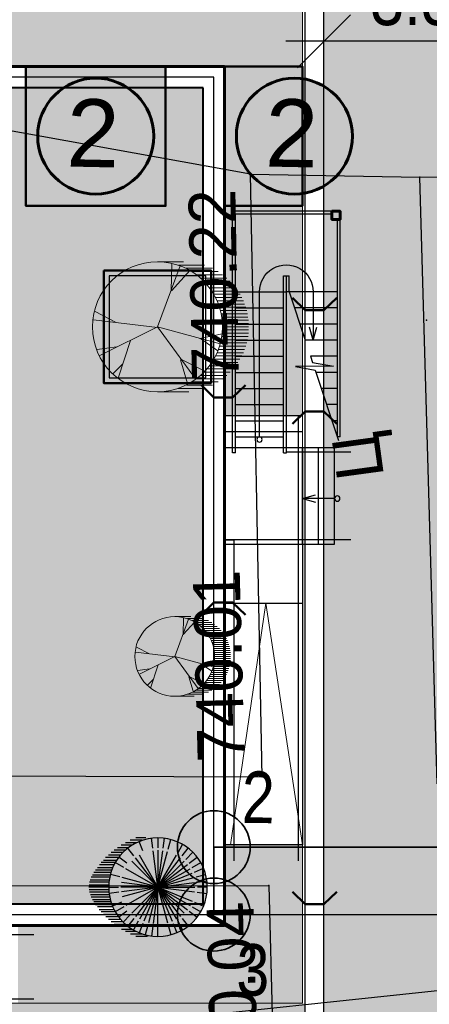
# Model space of a CAD drawing. Header units: millimetres. Extents: x -257011 to 237647566, y 2784933 to 6706507.
# Tile 125 of 256: x 9290933 to 9298562, y 5155434 to 5173774. Entities that reach past the tile are written whole.
import ezdxf

# ---------------------------------------------------------------- set-up
doc = ezdxf.new("R2010")
doc.units = ezdxf.units.MM
doc.header["$LTSCALE"] = 1000
doc.header["$PDMODE"] = 32
doc.header["$PDSIZE"] = 0.3
for name, pattern in [('ACAD_ISO02W100', [15, 12, -3]), ('Д_ТРОТ_ТРУБА', [3, 1.5, -1.5]), ('ДОРОГИ_СТРОЯЩ', [9, 8, -1]), ('Контура низ откосов  Штриховая 0.1-0.5 - - - - - - -', [0.6, 0.1, -0.5])]:
    doc.linetypes.add(name, pattern=pattern)
for name, color, linetype in [('(002) Рамка', 7, 'Continuous'), ('(004) Точки рельефа', 7, 'Continuous'), ('(014) Водопровод', 5, 'ИК_Водопровод -------в--------'), ('(025) Дорога', 7, 'Continuous'), ('(040) Ограда', 7, 'Continuous'), ('TREE', 74, 'Continuous')]:
    doc.layers.add(name, color=color, linetype=linetype)
for name, color, linetype, lineweight in [('.', 7, 'Continuous', 15), ('expl', 234, 'Continuous', 13), ('Размеры', 251, 'Continuous', 18), ('Ф А С А Д', 250, 'Continuous', 15)]:
    doc.layers.add(name, color=color, linetype=linetype, lineweight=lineweight)
doc.styles.add('ATTR', font='romans.shx', dxfattribs={"width": 0.8, "height": 0.470416})
doc.styles.add('BM-431', font='txt')
doc.styles.add('D-431', font='txt', dxfattribs={"width": 2})
doc.styles.add('Roman', font='romans')
doc.styles.get("Standard").update_dxf_attribs({"font": 'ARIALN.TTF'})
doc.linetypes.add('FENCELINE1', pattern='A,6.35,-2.54,[133,ltypeshp.shx,S=2.54,R=0,X=-2.54,Y=0],-2.54,25.4', length=36.83)
doc.linetypes.add('KANALIS_K', pattern='A,1,["<",Standard,S=1.8,R=0,X=-0.9,Y=-0.9],3,-1,["К",Standard,S=1.8,R=0,X=-0.9,Y=-0.9],-1,10', length=16)
doc.linetypes.add('ИК_Водопровод -------в--------', pattern='A,9,-0.6,["В",Standard,S=1.2,R=0,X=0,Y=-0.6],-1.2', length=10.8)
doc.dimstyles.new('ISO-25_WS', dxfattribs={"dimscale": 141.414141, "dimtxt": 7, "dimasz": 7, "dimexe": 5, "dimexo": 20, "dimgap": 2, "dimtad": 1, "dimdec": 0, "dimdsep": 46, "dimtxsty": 'Standard', "dimblk": 'OBLIQUE', "dimcen": 2.5, "dimdle": 5, "dimclrd": 5, "dimclre": 5, "dimclrt": 5, "dimadec": 0, "dimazin": 0, "dimtfac": 1, "dimtdec": 0, "dimtmove": 0, "dimatfit": 3, "dimldrblk": 'OBLIQUE', "dimfxl": 0, "dimtolj": 1, "dimtzin": 0, "dimlwd": 30, "dimlwe": 30, "dimarcsym": 0})

# ---------------------------------------------------------------- blocks, each defined once
blk = doc.blocks.new('kjvklglhl')
at = {"layer": '(004) Точки рельефа'}
for p in [(329.81, 527.423), (332.964, 527.46), (333.162, 524.799), (330.341, 516.212), (330.524, 514.19)]:
    blk.add_point(p, dxfattribs=at)
at = {"layer": '(014) Водопровод', "ltscale": 0.5, "flags": 128}
blk.add_lwpolyline([(313.499, 509.603), (334.539, 512.433), (333.84, 528.157), (363.046, 530.904), (398.253, 533.905)], dxfattribs=at)
at = {"layer": '(025) Дорога', "linetype": 'Д_ТРОТ_ТРУБА', "flags": 128}
for points in [[(269.368, 515.247), (282.156, 517.109), (283.702, 507.914), (307.271, 511.692), (310.476, 513.628), (310.443, 515.538), (318.567, 515.917), (330.341, 516.212), (329.81, 527.423), (321.381, 528.706), (305.268, 531.339), (301.294, 530.976)], [(333.604, 516.168), (332.964, 527.46), (378.93, 529.121), (379.066, 528.657), (379.066, 527.246)]]:
    blk.add_lwpolyline(points, dxfattribs=at)
at = {"layer": '(025) Дорога', "linetype": 'Контура низ откосов  Штриховая 0.1-0.5 - - - - - - -'}
blk.add_lwpolyline([(329.81, 527.423), (332.964, 527.46)], dxfattribs=at)
at = {"layer": '(025) Дорога', "linetype": 'Д_ТРОТ_ТРУБА', "flags": 128}
blk.add_lwpolyline([(269.368, 515.247), (270.684, 506.001), (279.473, 507.345), (281.553, 506.423), (308.542, 510.883), (312.531, 513.649), (318.524, 513.838), (330.524, 514.19), (333.406, 460.634), (331.811, 454.811, 1.56758), (332.906, 443.73, 0.509364), (333.962, 453.359), (336.672, 456.912), (338.021, 457.657), (347.714, 458.292), (347.773, 448.108), (343.552, 448.203), (343.703, 435.09)], format="xyb", dxfattribs=at)
at = {"layer": '(004) Точки рельефа', "style": 'D-431'}
for s, rotation, p in [('740.22', 92.7129, (329.705, 523.569)), ('740.01', 93.1161, (330.011, 516.482)), ('740.04', 93.0797, (330.437, 510.317))]:
    blk.add_text(s, height=0.875, rotation=rotation, dxfattribs=at).set_placement(p)
at = {"layer": '(025) Дорога', "linetype": 'ДОРОГИ_СТРОЯЩ', "style": 'BM-431'}
blk.add_text('Ц', height=0.875, rotation=99.3824, dxfattribs=at).set_placement((332.456, 521.87))
blk = doc.blocks.new('17')
at = {"layer": 'TREE', "color": 68, "lineweight": 20, "true_color": 0x306100}
for p, q in [((16375547, 10777897), (16376284, 10777897)), ((16375547, 10776055), (16376189, 10777778)), ((16375932, 10777072), (16375955, 10777838)), ((16375943, 10777072), (16376470, 10777658)), ((16376140, 10777805), (16376884, 10777805)), ((16376347, 10777713), (16377104, 10777713)), ((16376516, 10777620), (16377265, 10777620)), ((16376661, 10777528), (16377389, 10777528)), ((16376767, 10777436), (16377515, 10777436)), ((16376865, 10777344), (16377610, 10777344)), ((16376947, 10777252), (16377692, 10777252)), ((16377022, 10777160), (16377766, 10777160)), ((16377829, 10777068), (16377084, 10777068)), ((16377151, 10776976), (16377888, 10776976)), ((16377190, 10776884), (16377939, 10776884)), ((16377982, 10776792), (16377237, 10776792)), ((16374374, 10776171), (16373777, 10776487)), ((16378017, 10776699), (16377272, 10776699)), ((16377304, 10776607), (16378052, 10776607)), ((16378077, 10776515), (16377335, 10776515)), ((16375545, 10776036), (16373730, 10776246)), ((16377355, 10776423), (16378098, 10776423)), ((16378111, 10776331), (16377369, 10776331)), ((16377381, 10776239), (16378126, 10776239)), ((16375545, 10776051), (16373917, 10775240)), ((16375545, 10776051), (16377325, 10775571)), ((16375545, 10776051), (16376623, 10774580)), ((16378126, 10776147), (16377386, 10776147)), ((16378126, 10775963), (16377390, 10775963)), ((16377394, 10776055), (16378126, 10776055)), ((16374784, 10775661), (16374433, 10774595)), ((16376751, 10775721), (16377384, 10775856)), ((16376763, 10775721), (16377255, 10775376)), ((16377351, 10775686), (16378099, 10775686)), ((16378115, 10775778), (16377370, 10775778)), ((16377378, 10775870), (16378127, 10775870)), ((16374386, 10775481), (16373835, 10775406)), ((16378017, 10775410), (16377276, 10775410)), ((16377308, 10775502), (16378050, 10775502)), ((16378080, 10775594), (16377327, 10775594)), ((16376201, 10775120), (16376400, 10774445)), ((16376213, 10775135), (16376868, 10774805)), ((16377147, 10775134), (16377884, 10775134)), ((16377939, 10775226), (16377198, 10775226)), ((16377237, 10775318), (16377982, 10775318)), ((16374561, 10775000), (16374292, 10774730)), ((16377696, 10774857), (16376947, 10774857)), ((16377022, 10774949), (16377766, 10774949)), ((16377829, 10775042), (16377088, 10775042)), ((16376652, 10774581), (16377414, 10774581)), ((16377515, 10774673), (16376763, 10774673)), ((16376861, 10774765), (16377610, 10774765)), ((16376888, 10774305), (16376124, 10774305)), ((16376376, 10774397), (16377108, 10774397)), ((16377265, 10774489), (16376512, 10774489)), ((16375547, 10774213), (16376438, 10774213))]:
    blk.add_line(p, q, dxfattribs=at)
blk.add_circle((16375547, 10776055), 1842, dxfattribs=at)
at = {"layer": 'TREE', "color": 68, "lineweight": 20, "true_color": 0x306100, "style": 'ATTR', "width": 0.8, "flags": 9}
blk.add_attdef('ESTCODE', (16375545, 10776051), '', height=21.5, dxfattribs=at)
blk = doc.blocks.new('16')
h = blk.add_hatch(color=256)
h.dxf.hatch_style = 1
h.set_gradient(color1=(153, 204, 102), one_color=1, tint=1, name='SPHERICAL')
h.paths.add_polyline_path([(16382639, 10776741, 1), (16386324, 10776741, 1)])
blk.add_circle((16384481, 10776741), 1842)
at = {"layer": 'TREE'}
for p, q in [((16383746, 10778014), (16383560, 10778336)), ((16384102, 10778156), (16384005, 10778520)), ((16384290, 10778196), (16384241, 10778567)), ((16384481, 10778583), (16384481, 10778214)), ((16384673, 10778196), (16384722, 10778567)), ((16384938, 10778583), (16385310, 10778583)), ((16385044, 10778100), (16385186, 10778442)), ((16385074, 10778491), (16385524, 10778491)), ((16385282, 10778398), (16385700, 10778398)), ((16385450, 10778306), (16385862, 10778306)), ((16383442, 10777780), (16383179, 10778043)), ((16383584, 10777909), (16383360, 10778202)), ((16384481, 10776741), (16383791, 10777937)), ((16384481, 10776741), (16384124, 10778075)), ((16384481, 10776741), (16384302, 10778103)), ((16384481, 10778122), (16384481, 10776741)), ((16384481, 10776741), (16384661, 10778103)), ((16384481, 10776741), (16385172, 10777937)), ((16385378, 10777909), (16385603, 10778202)), ((16385595, 10778214), (16385999, 10778214)), ((16385701, 10778122), (16386115, 10778122)), ((16385799, 10778030), (16386226, 10778030)), ((16385881, 10777938), (16386324, 10777938)), ((16383208, 10777476), (16382886, 10777662)), ((16383317, 10777634), (16383020, 10777862)), ((16384481, 10776741), (16383384, 10777583)), ((16384481, 10776741), (16383504, 10777717)), ((16384481, 10776741), (16383643, 10777834)), ((16384481, 10776741), (16385320, 10777834)), ((16384481, 10776741), (16385458, 10777717)), ((16385646, 10777634), (16385943, 10777862)), ((16385755, 10777476), (16386077, 10777662)), ((16385956, 10777846), (16386436, 10777846)), ((16386517, 10777754), (16386019, 10777754)), ((16386085, 10777662), (16386598, 10777662)), ((16386124, 10777569), (16386671, 10777569)), ((16383056, 10777122), (16382702, 10777217)), ((16383119, 10777305), (16382780, 10777445)), ((16384481, 10776741), (16383207, 10777268)), ((16384481, 10776741), (16383285, 10777431)), ((16384481, 10776741), (16385678, 10777431)), ((16385907, 10777122), (16386261, 10777217)), ((16386744, 10777477), (16386171, 10777477)), ((16386812, 10777385), (16386207, 10777385)), ((16386238, 10777293), (16386872, 10777293)), ((16386924, 10777201), (16386269, 10777201)), ((16383020, 10776933), (16382655, 10776981)), ((16384481, 10776741), (16383114, 10776920)), ((16384481, 10776741), (16383147, 10777098)), ((16384481, 10776741), (16385816, 10777098)), ((16384481, 10776741), (16385848, 10776920)), ((16386289, 10777109), (16386975, 10777109)), ((16387013, 10777017), (16386304, 10777017)), ((16386316, 10776925), (16387043, 10776925)), ((16387056, 10776833), (16386320, 10776833)), ((16382639, 10776741), (16383008, 10776741)), ((16383020, 10776548), (16382655, 10776500)), ((16384481, 10776741), (16383100, 10776741)), ((16384481, 10776741), (16383114, 10776561)), ((16384481, 10776741), (16383207, 10776213)), ((16384481, 10776741), (16383285, 10776050)), ((16384481, 10776741), (16383384, 10775898)), ((16384481, 10776741), (16383504, 10775764)), ((16384481, 10776741), (16383643, 10775648)), ((16384481, 10776741), (16383791, 10775544)), ((16384481, 10776741), (16383956, 10775471)), ((16384481, 10776741), (16384124, 10775406)), ((16384481, 10776741), (16385863, 10776741)), ((16384481, 10776741), (16385458, 10775764)), ((16384481, 10776741), (16385816, 10776383)), ((16384481, 10776741), (16385678, 10776050)), ((16384481, 10776741), (16385848, 10776561)), ((16384481, 10776741), (16385320, 10775648)), ((16384481, 10776741), (16385172, 10775544)), ((16384481, 10776741), (16384839, 10775406)), ((16384481, 10776741), (16385007, 10775471)), ((16384481, 10776741), (16384661, 10775378)), ((16384481, 10775359), (16384481, 10776741)), ((16385942, 10776548), (16386308, 10776500)), ((16386324, 10776741), (16385955, 10776741)), ((16387005, 10776464), (16386305, 10776464)), ((16386313, 10776556), (16387035, 10776556)), ((16387056, 10776648), (16386324, 10776648)), ((16386328, 10776741), (16387065, 10776741)), ((16383119, 10776176), (16382780, 10776036)), ((16385844, 10776176), (16386183, 10776036)), ((16386812, 10776096), (16386211, 10776096)), ((16386242, 10776188), (16386872, 10776188)), ((16386928, 10776280), (16386262, 10776280)), ((16386285, 10776372), (16386975, 10776372)), ((16383208, 10776005), (16382886, 10775819)), ((16383317, 10775847), (16383020, 10775619)), ((16385646, 10775847), (16385943, 10775619)), ((16385755, 10776005), (16386077, 10775819)), ((16386517, 10775727), (16386023, 10775727)), ((16386081, 10775819), (16386603, 10775819)), ((16386680, 10775912), (16386132, 10775912)), ((16386171, 10776004), (16386744, 10776004)), ((16383584, 10775572), (16383360, 10775279)), ((16383746, 10775467), (16383560, 10775145)), ((16383918, 10775381), (16383776, 10775039)), ((16385044, 10775381), (16385186, 10775039)), ((16385217, 10775467), (16385402, 10775145)), ((16385378, 10775572), (16385603, 10775279)), ((16385521, 10775701), (16385784, 10775438)), ((16386119, 10775359), (16385697, 10775359)), ((16385795, 10775451), (16386230, 10775451)), ((16386333, 10775543), (16385881, 10775543)), ((16385956, 10775635), (16386427, 10775635)), ((16384102, 10775325), (16384005, 10774961)), ((16384481, 10774898), (16384481, 10775267)), ((16384673, 10775285), (16384722, 10774914)), ((16384861, 10775325), (16384958, 10774961)), ((16385511, 10774991), (16385058, 10774991)), ((16385310, 10775083), (16385695, 10775083)), ((16385849, 10775175), (16385446, 10775175)), ((16385587, 10775267), (16385995, 10775267)), ((16384868, 10774898), (16385306, 10774898))]:
    blk.add_line(p, q, dxfattribs=at)
at = {"layer": 'TREE', "style": 'ATTR', "width": 0.8, "flags": 9}
blk.add_attdef('ESTCODE', (16384481, 10776741), '', height=21.5, dxfattribs=at)
blk = doc.blocks.new('_Oblique')
at = {"color": 0, "linetype": 'ByBlock', "lineweight": -2}
blk.add_line((-0.5, -0.5), (0.5, 0.5), dxfattribs=at)
blk = doc.blocks.new('*D1813')
at = {"color": 5, "transparency": 16777216}
for p, q in [((9293395, 5143773), (9293395, 5135880)), ((9303309, 5143773), (9303309, 5135880)), ((9304016, 5136587), (9292688, 5136587))]:
    blk.add_line(p, q, dxfattribs=at)
at = {"layer": 'Defpoints', "color": 0, "lineweight": 50, "transparency": 16777216}
for p in [(9293395, 5146601), (9303309, 5146601), (9293395, 5136587)]:
    blk.add_point(p, dxfattribs=at)
at = {"color": 5, "transparency": 16777216, "xscale": 989.89898989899, "yscale": 989.89898989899, "zscale": 989.89898989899, "rotation": 180}
blk.add_blockref('_Oblique', (9293395, 5136587), dxfattribs=at)
at = {"color": 5, "transparency": 16777216, "xscale": 989.89898989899, "yscale": 989.89898989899, "zscale": 989.89898989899}
blk.add_blockref('_Oblique', (9303309, 5136587), dxfattribs=at)
at = {"color": 5, "lineweight": 0, "transparency": 16777216, "insert": (9298352, 5137375), "char_height": 989.9, "attachment_point": 5, "bg_fill": 1, "box_fill_scale": 1.1, "bg_fill_color": 255, "bg_fill_transparency": 0}
blk.add_mtext('\\A1;9.9', dxfattribs=at)
blk = doc.blocks.new('*D1815')
at = {"color": 5, "transparency": 16777216}
for p, q in [((9302248, 5146767), (9302248, 5149371)), ((9299601, 5147308), (9299601, 5144637)), ((9299601, 5145973), (9302248, 5146767)), ((9296972, 5146601), (9300308, 5146601)), ((9289275, 5145344), (9300308, 5145344))]:
    blk.add_line(p, q, dxfattribs=at)
at = {"layer": 'Defpoints', "color": 0, "lineweight": 50, "transparency": 16777216}
for p in [(9294144, 5146601), (9286447, 5145344), (9299601, 5145344)]:
    blk.add_point(p, dxfattribs=at)
at = {"color": 5, "transparency": 16777216, "xscale": 989.89898989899, "yscale": 989.89898989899, "zscale": 989.89898989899}
for p, rotation in [((9299601, 5146601), 90), ((9299601, 5145344), 270)]:
    blk.add_blockref('_Oblique', p, dxfattribs=dict(at, rotation=rotation))
at = {"color": 5, "lineweight": 0, "transparency": 16777216, "insert": (9301460, 5148069), "char_height": 989.9, "attachment_point": 5, "rotation": 90, "bg_fill": 1, "box_fill_scale": 1.1, "bg_fill_color": 255, "bg_fill_transparency": 0}
blk.add_mtext('\\A1;1.25', dxfattribs=at)
blk = doc.blocks.new('ergrtshjs')
at = {"layer": '(040) Ограда', "linetype": 'KANALIS_K', "ltscale": 1000}
h = blk.add_hatch(color=256, dxfattribs=at)
h.set_gradient(color1=(255, 0, 0), color2=(255, 0, 0), tint=0.41, name='INVSPHERICAL')
h.paths.add_polyline_path([(4220109, -1174872), (4193509, -1174872), (4193509, -1159672), (4220109, -1159672)])
at = {"layer": '.', "lineweight": 0, "ltscale": 1000}
h = blk.add_hatch(dxfattribs=at)
h.set_pattern_fill('AR-SAND', color=252, scale=10)
h.set_pattern_definition([(37.5, (0, -27743), (-16.000313, 489.413237), [0, -386.08, 0, -431.8, 0, -412.75]), (7.5, (0, -27743), (449.52328, 716.8251), [0, -208.28, 0, -347.98, 0, -133.35]), (327.5, (-312.4, -27743), (790.99237, 1.437185), [0, -127, 0, -457.2, 0, -596.9]), (317.5, (-312.4, -27743), (763.55645, 222.92932), [0, -63.5, 0, -299.72, 0, -342.9])])
h.paths.add_polyline_path([(4221959, -1157822), (4191659, -1157822), (4191659, -1165772), (4193109, -1165772), (4193109, -1159272), (4220509, -1159272), (4220509, -1166372), (4221959, -1166372)])
h.paths.add_polyline_path([(4193109, -1173772), (4191659, -1173772), (4191659, -1176722), (4196959, -1176722), (4196959, -1175272), (4193109, -1175272)])
h.paths.add_polyline_path([(4221959, -1171476), (4221959, -1168172), (4220509, -1168172), (4220509, -1175272), (4207359, -1175272), (4207359, -1176722), (4221959, -1176722)])
at = {"ltscale": 100}
for p, q in [((4191109, -1161972, 0), (4192959, -1161972, 0)), ((4191109, -1162022, 0), (4192909, -1162022, 0)), ((4192909, -1166472), (4192909, -1162022)), ((4192959, -1166472), (4192959, -1161972)), ((4190959, -1166172), (4190959, -1162122, 0)), ((4191009, -1166172), (4191009, -1162122, 0)), ((4192009, -1163172, 0), (4191909, -1163172, 0)), ((4191909, -1163472), (4191909, -1163172)), ((4191959, -1166472), (4191959, -1163172)), ((4192009, -1166472), (4192009, -1163172)), ((4191009, -1163472), (4191909, -1163472)), ((4191909, -1163472), (4191609, -1164372)), ((4191909, -1163472), (4191959, -1163472)), ((4192009, -1163472), (4191959, -1163472)), ((4192909, -1163472), (4192009, -1163472)), ((4191009, -1163772), (4191809, -1163772)), ((4192909, -1163772), (4192009, -1163772)), ((4191009, -1164072), (4191709, -1164072)), ((4192909, -1164072), (4192009, -1164072)), ((4191009, -1164372), (4191609, -1164372)), ((4192909, -1164372), (4192009, -1164372)), ((4191009, -1164672), (4191509, -1164672)), ((4191471, -1164785), (4191082, -1164854)), ((4191509, -1164672), (4191471, -1164785)), ((4192909, -1164672), (4192009, -1164672)), ((4191423, -1164932), (4190987, -1166238)), ((4191009, -1164972), (4191409, -1164972)), ((4191082, -1164854), (4191786, -1164861)), ((4191786, -1164861), (4191423, -1164932)), ((4192909, -1164972), (4192009, -1164972)), ((4191009, -1165272), (4191309, -1165272)), ((4192909, -1165272), (4192009, -1165272)), ((4191009, -1165572), (4191209, -1165572)), ((4192909, -1165572), (4192009, -1165572)), ((4191009, -1165872), (4191109, -1165872)), ((4192909, -1165872), (4192009, -1165872)), ((4190959, -1166172), (4191009, -1166172)), ((4192909, -1166172), (4192009, -1166172)), ((4192009, -1166472), (4191959, -1166472)), ((4192909, -1166472), (4192959, -1166472))]:
    blk.add_line(p, q, dxfattribs=at)
at = {"color": 0}
for p, q in [((4193109, -1165772), (4191659, -1165772)), ((4193109, -1166072), (4191659, -1166072)), ((4191059, -1168172), (4191059, -1166372)), ((4193109, -1166372), (4191059, -1166372)), ((4191359, -1168172), (4191359, -1166372)), ((4193109, -1166372), (4191659, -1166372)), ((4191659, -1166372), (4191659, -1173772)), ((4191659, -1168172), (4191659, -1166372)), ((4193109, -1168172), (4191059, -1168172)), ((4193109, -1168172), (4191659, -1168172)), ((4193109, -1169272), (4191659, -1169272))]:
    blk.add_line(p, q, dxfattribs=at)
at = {"color": 204, "linetype": 'FENCELINE1', "lineweight": 30, "ltscale": 20}
blk.add_line((4191959, -1166452), (4190759, -1166452), dxfattribs=at)
at = {"color": 204, "linetype": 'FENCELINE1', "lineweight": 30, "ltscale": 15}
for p, q in [((4202859, -1175442), (4196659, -1175442)), ((4202859, -1176642), (4196659, -1176642))]:
    blk.add_line(p, q, dxfattribs=at)
at = {"lineweight": 0, "ltscale": 1000}
for points in [[(4191659, -1166372), (4191659, -1157822), (4221959, -1157822), (4221959, -1166372)], [(4202859, -1176722), (4191659, -1176722), (4191659, -1168172)]]:
    blk.add_lwpolyline(points, dxfattribs=at)
at = {"lineweight": 60, "ltscale": 1000}
blk.add_lwpolyline([(4193109, -1159272), (4220509, -1159272), (4220509, -1175272), (4193109, -1175272)], close=True, dxfattribs=at)
at = {"color": 1, "lineweight": 30, "ltscale": 1000}
blk.add_lwpolyline([(4193309, -1159472), (4220309, -1159472), (4220309, -1175072), (4193309, -1175072)], close=True, dxfattribs=at)
at = {"lineweight": 40, "ltscale": 1000}
blk.add_lwpolyline([(4193509, -1159672), (4220109, -1159672), (4220109, -1174872), (4193509, -1174872)], close=True, dxfattribs=at)
at = {"color": 204, "linetype": 'FENCELINE1', "lineweight": 30, "ltscale": 20}
for points in [[(4191739, -1165772), (4191739, -1174072)], [(4190759, -1168092), (4193109, -1168092)], [(4193109, -1168092), (4192939, -1168092), (4192939, -1174072)]]:
    blk.add_lwpolyline(points, dxfattribs=at)
at = {"color": 251, "linetype": 'ACAD_ISO02W100', "lineweight": 0, "ltscale": 50}
blk.add_lwpolyline([(4191659, -1173772), (4192339, -1169272), (4193002, -1173772)], dxfattribs=at)
at = {"color": 0}
blk.add_lwpolyline([(4191659, -1173772), (4193109, -1173772)], dxfattribs=at)
at = {"layer": 'expl', "lineweight": 30}
for p, q in [((4191459, -1163472), (4191459, -1164372)), ((4192459, -1166172), (4192459, -1163472)), ((4191459, -1164372), (4191392, -1164129)), ((4191459, -1164372), (4191526, -1164129)), ((4191060, -1167322), (4191659, -1167322)), ((4191659, -1167322), (4191416, -1167255)), ((4191659, -1167322), (4191416, -1167389))]:
    blk.add_line(p, q, dxfattribs=at)
for centre in [(4192459, -1166222), (4191010, -1167322)]:
    blk.add_circle(centre, 50, dxfattribs=at)
blk.add_arc((4191959, -1163468, 0), 500, 359.5758, 180.4242, dxfattribs=at)
at = {"layer": 'Размеры', "lineweight": 60, "ltscale": 5, "elevation": 0}
blk.add_lwpolyline([(4191109, -1161972), (4191109, -1162122), (4190959, -1162122), (4190959, -1161972)], close=True, dxfattribs=at)
blk = doc.blocks.new('*D1816')
at = {"color": 5, "lineweight": 30, "ltscale": 1000, "transparency": 16777216}
for p, q in [((9266395, 5142516), (9266395, 5128130)), ((9293395, 5142516), (9293395, 5128130)), ((9265688, 5128837), (9294102, 5128837))]:
    blk.add_line(p, q, dxfattribs=at)
at = {"layer": 'Defpoints', "color": 0, "lineweight": 50, "ltscale": 1000, "transparency": 16777216}
for p in [(9266395, 5145344), (9293395, 5145344), (9293395, 5128837)]:
    blk.add_point(p, dxfattribs=at)
at = {"color": 5, "lineweight": 30, "ltscale": 1000, "transparency": 16777216, "xscale": 989.89898989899, "yscale": 989.89898989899, "zscale": 989.89898989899, "rotation": 180}
blk.add_blockref('_Oblique', (9266395, 5128837), dxfattribs=at)
at = {"color": 5, "lineweight": 30, "ltscale": 1000, "transparency": 16777216, "xscale": 989.89898989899, "yscale": 989.89898989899, "zscale": 989.89898989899}
blk.add_blockref('_Oblique', (9293395, 5128837), dxfattribs=at)
at = {"color": 5, "lineweight": 50, "ltscale": 1000, "transparency": 16777216, "insert": (9279895, 5129626), "char_height": 989.9, "attachment_point": 5, "bg_fill": 1, "box_fill_scale": 1.1, "bg_fill_color": 255, "bg_fill_transparency": 0}
blk.add_mtext('\\A1;27.0', dxfattribs=at)
blk = doc.blocks.new('*D1817')
at = {"color": 5, "lineweight": 30, "ltscale": 1000, "transparency": 16777216}
for p, q in [((9295445, 5159162), (9295445, 5162318)), ((9298745, 5159222), (9298745, 5162318)), ((9299452, 5161611), (9294738, 5161611))]:
    blk.add_line(p, q, dxfattribs=at)
at = {"layer": 'Defpoints', "color": 0, "lineweight": 50, "ltscale": 1000, "transparency": 16777216}
for p in [(9295445, 5161611), (9295445, 5156334), (9298745, 5156393)]:
    blk.add_point(p, dxfattribs=at)
at = {"color": 5, "lineweight": 30, "ltscale": 1000, "transparency": 16777216, "xscale": 989.89898989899, "yscale": 989.89898989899, "zscale": 989.89898989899, "rotation": 180}
blk.add_blockref('_Oblique', (9295445, 5161611), dxfattribs=at)
at = {"color": 5, "lineweight": 30, "ltscale": 1000, "transparency": 16777216, "xscale": 989.89898989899, "yscale": 989.89898989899, "zscale": 989.89898989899}
blk.add_blockref('_Oblique', (9298745, 5161611), dxfattribs=at)
at = {"color": 5, "lineweight": 50, "ltscale": 1000, "transparency": 16777216, "insert": (9297095, 5162400), "char_height": 989.9, "attachment_point": 5, "bg_fill": 1, "box_fill_scale": 1.1, "bg_fill_color": 255, "bg_fill_transparency": 0}
blk.add_mtext('\\A1;3.3', dxfattribs=at)
blk = doc.blocks.new('*D1825')
at = {"color": 5, "lineweight": 30, "ltscale": 1000, "transparency": 16777216}
for p, q in [((9293395, 5142516), (9293395, 5128130)), ((9303309, 5130974), (9303309, 5128130)), ((9292688, 5128837), (9304016, 5128837))]:
    blk.add_line(p, q, dxfattribs=at)
at = {"layer": 'Defpoints', "color": 0, "lineweight": 50, "ltscale": 1000, "transparency": 16777216}
for p in [(9293395, 5145344), (9303309, 5133803), (9303309, 5128837)]:
    blk.add_point(p, dxfattribs=at)
at = {"color": 5, "lineweight": 30, "ltscale": 1000, "transparency": 16777216, "xscale": 989.89898989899, "yscale": 989.89898989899, "zscale": 989.89898989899, "rotation": 180}
blk.add_blockref('_Oblique', (9293395, 5128837), dxfattribs=at)
at = {"color": 5, "lineweight": 30, "ltscale": 1000, "transparency": 16777216, "xscale": 989.89898989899, "yscale": 989.89898989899, "zscale": 989.89898989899}
blk.add_blockref('_Oblique', (9303309, 5128837), dxfattribs=at)
at = {"color": 5, "lineweight": 50, "ltscale": 1000, "transparency": 16777216, "insert": (9298352, 5129626), "char_height": 989.9, "attachment_point": 5, "bg_fill": 1, "box_fill_scale": 1.1, "bg_fill_color": 255, "bg_fill_transparency": 0}
blk.add_mtext('\\A1;9.9', dxfattribs=at)
blk = doc.blocks.new('rfregd')
at = {"layer": '(040) Ограда', "linetype": 'KANALIS_K', "ltscale": 1000}
h = blk.add_hatch(color=256, dxfattribs=at)
h.set_gradient(color1=(255, 0, 0), color2=(255, 0, 0), tint=0.41, name='INVSPHERICAL')
h.paths.add_polyline_path([(9289895, 5161144.4), (9289895, 5158544.4), (9292495, 5158544.4), (9292495, 5161144.4)])
h = blk.add_hatch(color=256, dxfattribs=at)
h.set_gradient(color1=(255, 0, 0), color2=(255, 0, 0), tint=0.41, name='INVSPHERICAL')
h.paths.add_polyline_path([(9293595, 5161144.4), (9293595, 5158544.4), (9295045, 5158544.4), (9295045, 5161144.4)])
at = {"ltscale": 1000}
h = blk.add_hatch(dxfattribs=at)
h.set_pattern_fill('AR-SAND', color=252, scale=15, angle=266, style=0)
h.set_pattern_definition([(303.5, (-992257.5, -306198.1), (734.005765, -27.267607), [0, -579.12, 0, -647.7, 0, -619.125]), (273.5, (-992257.5, -306198.1), (1025.58269, -747.64719), [0, -312.42, 0, -521.97, 0, -200.025]), (233.5, (-992224.8, -305730.6), (-80.614732, -1183.74871), [0, -190.5, 0, -685.8, 0, -895.35]), (223.5, (-992224.8, -305730.6), (253.68491, -1165.87085), [0, -95.25, 0, -449.58, 0, -514.35])])
edge = h.paths.add_edge_path()
edge.add_line((9298745, 5166594.4), (9259045, 5166594.4))
edge.add_line((9259045, 5166594.4), (9259045, 5159954.8))
edge.add_arc((9257090.4, 5160185.5), 1968.2, 268.69479, 353.26673, ccw=False)
edge.add_line((9257045.5, 5158217.8), (9228094.9, 5158217.8))
edge.add_line((9228094.9, 5158217.8), (9223733.9, 5156850.9))
edge.add_line((9223733.9, 5156850.9), (9224116.1, 5154217.8))
edge.add_line((9224116.1, 5154217.8), (9259001.9, 5154217.8))
edge.add_arc((9258854.2, 5152182.1), 2041, 0.8726, 85.85112, ccw=False)
edge.add_line((9260895, 5152213.2), (9260895, 5146199.6))
edge.add_line((9260895, 5146199.6), (9247258.3, 5146199.6))
edge.add_line((9247258.3, 5146199.6), (9246986, 5148664.9))
edge.add_line((9246986, 5148664.9), (9244138.2, 5148350.3))
edge.add_line((9244138.2, 5148350.3), (9244938.2, 5141701))
edge.add_line((9244938.2, 5141701), (9247721.3, 5142008.4))
edge.add_line((9247721.3, 5142008.4), (9247412.9, 5144799.6))
edge.add_line((9247412.9, 5144799.6), (9264745, 5144799.6))
edge.add_line((9264745, 5144799.6), (9264745, 5147844.4))
edge.add_line((9264745, 5147844.4), (9264195, 5147844.4))
edge.add_line((9264195, 5147844.4), (9264045, 5147844.4))
edge.add_line((9264045, 5147844.4), (9264045, 5147994.4))
edge.add_line((9264045, 5147994.4), (9264045, 5152044.4))
edge.add_line((9264045, 5152044.4), (9264095, 5152044.4))
edge.add_line((9264095, 5152044.4), (9264508.4, 5150804.1))
edge.add_line((9264508.4, 5150804.1), (9264745, 5150758.3))
edge.add_line((9264745, 5150758.3), (9264745, 5152244.4))
edge.add_line((9264745, 5152244.4), (9264145, 5152244.4))
edge.add_line((9264145, 5152244.4), (9264145, 5153203.5))
edge.add_arc((9264095.9, 5153194.4), 50, -180, 10.54225, ccw=False)
edge.add_arc((9264095.9, 5153194.4), 50, 10.54225, 180, ccw=False)
edge.add_line((9264145, 5153203.5), (9264145, 5154044.4))
edge.add_line((9264145, 5154044.4), (9264745, 5154044.4))
edge.add_line((9264745, 5154044.4), (9264745, 5162644.4))
edge.add_line((9264745, 5162644.4), (9262745, 5162644.4))
edge.add_line((9262745, 5162644.4), (9262745, 5146199.6))
edge.add_line((9262745, 5146199.6), (9262395, 5146199.6))
edge.add_line((9262395, 5146199.6), (9262395, 5162994.4))
edge.add_line((9262395, 5162994.4), (9295445, 5162994.4))
edge.add_line((9295445, 5162994.4), (9295445, 5161378.8))
edge.add_line((9295445, 5161378.8), (9295445, 5138794.4))
edge.add_line((9295445, 5138794.4), (9262802.6, 5138794.4))
edge.add_line((9262802.6, 5138794.4), (9262802.6, 5135194.4))
edge.add_line((9262802.6, 5135194.4), (9298745, 5135194.4))
edge.add_line((9298745, 5135194.4), (9298745, 5166594.4))
edge = h.paths.add_edge_path(flags=17)
edge.add_line((9285045, 5143194.4), (9295095, 5143194.4))
edge.add_line((9295095, 5143194.4), (9295095, 5143694.4))
edge.add_line((9295095, 5143694.4), (9295045, 5143694.4))
edge.add_line((9295045, 5143694.4), (9283845, 5143694.4))
edge.add_line((9283845, 5143694.4), (9283845, 5141694.4))
edge.add_line((9283845, 5141694.4), (9282930, 5141694.4))
edge.add_arc((9282930, 5141644.4), 50, 0, 90.028, ccw=False)
edge.add_arc((9282930, 5141644.4), 50, -180, 0, ccw=False)
edge.add_arc((9282930, 5141644.4), 50, 90.028, 180, ccw=False)
edge.add_line((9282930, 5141694.4), (9280260, 5141694.4))
edge.add_arc((9280260, 5141644.4), 50, 0, 90, ccw=False)
edge.add_arc((9280260, 5141644.4), 50, -180, 0, ccw=False)
edge.add_arc((9280260, 5141644.4), 50, 90, 180, ccw=False)
edge.add_line((9280260, 5141694.4), (9279345, 5141694.4))
edge.add_line((9279345, 5141694.4), (9279345, 5143694.4))
edge.add_line((9279345, 5143694.4), (9264745, 5143694.4))
edge.add_line((9264745, 5143694.4), (9264745, 5144799.6))
edge.add_line((9264745, 5144799.6), (9262745, 5144799.6))
edge.add_line((9262745, 5144799.6), (9262745, 5143194.4))
edge.add_line((9262745, 5143194.4), (9278345, 5143194.4))
edge.add_line((9278345, 5143194.4), (9278345, 5139144.4))
edge.add_line((9278345, 5139144.4), (9285045, 5139144.4))
edge.add_line((9285045, 5139144.4), (9285045, 5143194.4))
at = {"lineweight": 50}
h = blk.add_hatch(color=1, dxfattribs=at)
h.set_gradient(color1=(255, 255, 255), one_color=1, tint=1)
h.paths.add_polyline_path([(9292275.7, 5159844.4, 1), (9290114.4, 5159844.4, 1)])
h = blk.add_hatch(color=1, dxfattribs=at)
h.set_gradient(color1=(255, 255, 255), one_color=1, tint=1)
h.paths.add_polyline_path([(9295975.7, 5159844.4, 1), (9293814.4, 5159844.4, 1)])
at = {"layer": 'Ф А С А Д', "linetype": 'KANALIS_K', "ltscale": 1000}
h = blk.add_hatch(dxfattribs=at)
h.set_pattern_fill('CROSS', color=92, scale=40, angle=95)
h.set_pattern_definition([(95, (-992257.5, -556265.4), (-275.171012, 230.8958947), [127, -381]), (185, (-992199.77, -556196.6), (-230.8958947, -275.171012), [127, -381])])
h.paths.add_polyline_path([(9298745, 5156393.3), (9327763.9, 5156913.2), (9327763.9, 5148430.3), (9298745, 5148430.3)], flags=17)
h.paths.add_polyline_path([(9298745, 5132295.9), (9342603.2, 5132295.9), (9342603.2, 5121390), (9298745, 5121390)], flags=17)
h.paths.add_polyline_path([(9298745, 5134143.9), (9302482.1, 5134143.9), (9302482.1, 5137555.3), (9300614, 5137555.3), (9300614, 5141082.2), (9302482.1, 5141082.2), (9302482.1, 5146582.3), (9298745, 5146582.3)], flags=17)
h.paths.add_polyline_path([(9298745, 5107508), (9302482.1, 5107508), (9302482.1, 5112310.9), (9301501.8, 5112310.9), (9301501.8, 5115837.9), (9302482.1, 5115837.9), (9302482.1, 5119557.5), (9298745, 5119557.5)], flags=17)
edge = h.paths.add_edge_path()
edge.add_line((9300965.6, 5093610.5), (9336928.5, 5094386.8))
edge.add_line((9336928.5, 5094386.8), (9336928.5, 5105783.9))
edge.add_line((9336928.5, 5105783.9), (9298745, 5105783.9))
edge.add_line((9298745, 5105783.9), (9298745, 5095642.2))
edge.add_arc((9300842.8, 5095705.7), 2098.7, 181.73253, 273.35532)
h.paths.add_polyline_path([(9353079, 5095582.8), (9355697.3, 5095582.8), (9355697.3, 5132933), (9353079, 5132933)])
edge = h.paths.add_edge_path()
edge.add_line((9257090.4, 5158217.3), (9228094.9, 5158217.8))
edge.add_line((9228094.9, 5158217.8), (9258472, 5167702.7))
edge.add_line((9258472, 5167702.7), (9265169.7, 5168095.6))
edge.add_line((9265169.7, 5168095.6), (9347042, 5166488.3))
edge.add_line((9347042, 5166488.3), (9362653.4, 5165705.3))
edge.add_line((9362653.4, 5165705.3), (9374996.8, 5164845.5))
edge.add_line((9374996.8, 5164845.5), (9374101.9, 5098008.1))
edge.add_line((9374101.9, 5098008.1), (9372517.7, 5096754.6))
edge.add_line((9372517.7, 5096754.6), (9362541.6, 5096504.7))
edge.add_line((9362541.6, 5096504.7), (9362541.6, 5129768.8))
edge.add_line((9362541.6, 5129768.8), (9365428.3, 5129768.8))
edge.add_line((9365428.3, 5129768.8), (9365428.3, 5149977.2))
edge.add_line((9365428.3, 5149977.2), (9362653.4, 5149977.2))
edge.add_line((9362653.4, 5149977.2), (9362653.4, 5162525.8))
edge.add_line((9362653.4, 5162525.8), (9298745, 5163180.1))
edge.add_line((9298745, 5163180.1), (9298745, 5166594.4))
edge.add_line((9298745, 5166594.4), (9259045, 5166594.4))
edge.add_line((9259045, 5166594.4), (9259045, 5159954.8))
edge.add_arc((9257090.4, 5160185.5), 1968.2, 270, 353.26673, ccw=False)
h.paths.add_polyline_path([(9352694.5, 5146700.8), (9355747.7, 5146700.8), (9355747.7, 5159068.8), (9352694.5, 5159068.8)], flags=17)
at = {"layer": '(002) Рамка', "color": 0, "lineweight": 60, "ltscale": 1000}
for centre in [(9291195, 5159844.4), (9294895, 5159844.4)]:
    blk.add_circle(centre, 1080.7, dxfattribs=at)
at = {"color": 150}
for points in [[(9262395, 5144799.6), (9262395, 5138794.4), (9295445, 5138794.4), (9295445, 5161378.8), (9295445, 5162994.4), (9262395, 5162994.4), (9262395, 5146199.6)], [(9262745, 5144799.6), (9262745, 5139144.4), (9295095, 5139144.4), (9295095, 5161144.4), (9295095, 5162644.4), (9262745, 5162644.4), (9262745, 5146199.6)]]:
    blk.add_lwpolyline(points, dxfattribs=at)
at = {"lineweight": 50, "ltscale": 1000}
for points in [[(9289895, 5161144.4), (9292495, 5161144.4), (9292495, 5158544.4), (9289895, 5158544.4)], [(9293595, 5161144.4), (9295045, 5161144.4), (9295045, 5158544.4), (9293595, 5158544.4)], [(9291345, 5157344.4), (9291345, 5155244.4), (9293345, 5155244.4), (9293345, 5157344.4)]]:
    blk.add_lwpolyline(points, close=True, dxfattribs=at)
at = {"color": 92, "lineweight": 30, "ltscale": 1000}
blk.add_lwpolyline([(9291445, 5157244.4), (9291445, 5155344.4), (9293245, 5155344.4), (9293245, 5157244.4)], close=True, dxfattribs=at)
at = {"lineweight": 50, "ltscale": 1000}
for points in [[(9294862.5, 5156832.8), (9295095, 5156601.7), (9295445, 5156601.7), (9295684, 5156832.8)], [(9293162.5, 5155204.9), (9293395, 5154973.9), (9293745, 5154973.9), (9293984, 5155204.9)], [(9294862.5, 5154485.6), (9295095, 5154716.7), (9295445, 5154716.7), (9295684, 5154485.6)], [(9293162.5, 5150929.3), (9293395, 5151160.4), (9293745, 5151160.4), (9293984, 5150929.3)], [(9294862.5, 5145768.3), (9295095, 5145537.3), (9295445, 5145537.3), (9295684, 5145768.3)]]:
    blk.add_lwpolyline(points, dxfattribs=at)
at = {"color": 222, "lineweight": 35}
blk.add_lwpolyline([(9293395, 5145344.4), (9293395, 5146600.8), (9303308.8, 5146600.8)], dxfattribs=at)
for centre in [(9293395, 5146600.9), (9293395, 5145344.4)]:
    blk.add_circle(centre, 679.1, dxfattribs=at)
at = {"lineweight": 5, "xscale": 999.9999999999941, "yscale": 999.9999999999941, "zscale": 999.9999999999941, "rotation": 358.3893224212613}
blk.add_blockref('kjvklglhl', (8949572.3, 4641190.3), dxfattribs=at)
at = {"lineweight": 50, "xscale": -1}
blk.add_blockref('ergrtshjs', (13486704.3, 6320416.2), dxfattribs=at)
at = {"color": 150, "lineweight": 100}
for name, p, xscale, yscale, zscale in [('17', (-1466211, -1923456.2), 0.6569891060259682, 0.6569891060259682, 0.6569891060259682), ('17', (2691224.8, 806023.4), 0.4031280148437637, 0.4031280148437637, 0.4031280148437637), ('16', (17460974.2, -226978.5), -0.4985583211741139, 0.4985583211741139, 0.4985583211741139)]:
    blk.add_blockref(name, p, dxfattribs=dict(at, xscale=xscale, yscale=yscale, zscale=zscale))
at = {"color": 250, "char_height": 1262.446, "width": 131871.552, "attachment_point": 6, "rotation": 358.79319, "style": 'Roman'}
for insert in [(9291636, 5159890.3, 0), (9295336, 5159890.3, 0)]:
    blk.add_mtext('\\pt54285.19293;{\\fArial|b0|i0|c0|p34;2}', dxfattribs=dict(at, insert=insert))
at = {"color": 1, "lineweight": 30, "char_height": 960.37, "width": 559.576, "attachment_point": 3, "rotation": 359.24378}
for s, insert in [('{\\C222;2}', (9294535.8, 5148006.1)), ('{\\C222;3}', (9294435.3, 5144790.3))]:
    blk.add_mtext(s, dxfattribs=dict(at, insert=insert))
at = {"lineweight": 50, "ltscale": 1000}
for base, p1, p2, text, picture, middle in [((9295445, 5161611.4), (9298745, 5156393.3), (9295445, 5156334.2), '3.3', '*D1817', (9297095, 5162399.6)), ((9293395, 5128837.4), (9266395, 5145344.4), (9293395, 5145344.4), '27.0', '*D1816', (9279895, 5129625.6)), ((9303308.8, 5128837.4), (9293395, 5145344.4), (9303308.8, 5133802.6), '9.9', '*D1825', (9298351.9, 5129625.6))]:
    dim = blk.add_linear_dim(base=base, p1=p1, p2=p2, text=text, dimstyle='ISO-25_WS', override={"dimtmove": 1, "dimtfill": 2, "dimtfillclr": 255}, dxfattribs=at)
    dim.commit()
    dim.dimension.update_dxf_attribs({"geometry": picture, "text_midpoint": middle})
at = {"lineweight": 0}
dim = blk.add_linear_dim(base=(9299600.6, 5145344.4), p1=(9294143.7, 5146600.8), p2=(9286446.9, 5145344.4), angle=90, text='1.25', dimstyle='ISO-25_WS', override={"dimtmove": 1, "dimtfill": 2, "dimtfillclr": 255, "dimlwd": 65535, "dimlwe": 65535}, dxfattribs=at)
dim.commit()
dim.dimension.update_dxf_attribs({"geometry": '*D1815', "text_midpoint": (9301459.9, 5147049.7)})
dim = blk.add_linear_dim(base=(9293395, 5136586.7), p1=(9303308.8, 5146600.8), p2=(9293395, 5146600.8), text='9.9', dimstyle='ISO-25_WS', override={"dimtmove": 1, "dimtfill": 2, "dimtfillclr": 255, "dimlwd": 65535, "dimlwe": 65535}, dxfattribs=at)
dim.commit()
dim.dimension.update_dxf_attribs({"geometry": '*D1813', "text_midpoint": (9298351.9, 5137375)})

msp = doc.modelspace()

# ---------------------------------------------------------------- block references
at = {"lineweight": 50}
msp.add_blockref('rfregd', (1154.361, 11760.578), dxfattribs=at)

doc.saveas('drawing.dxf')
